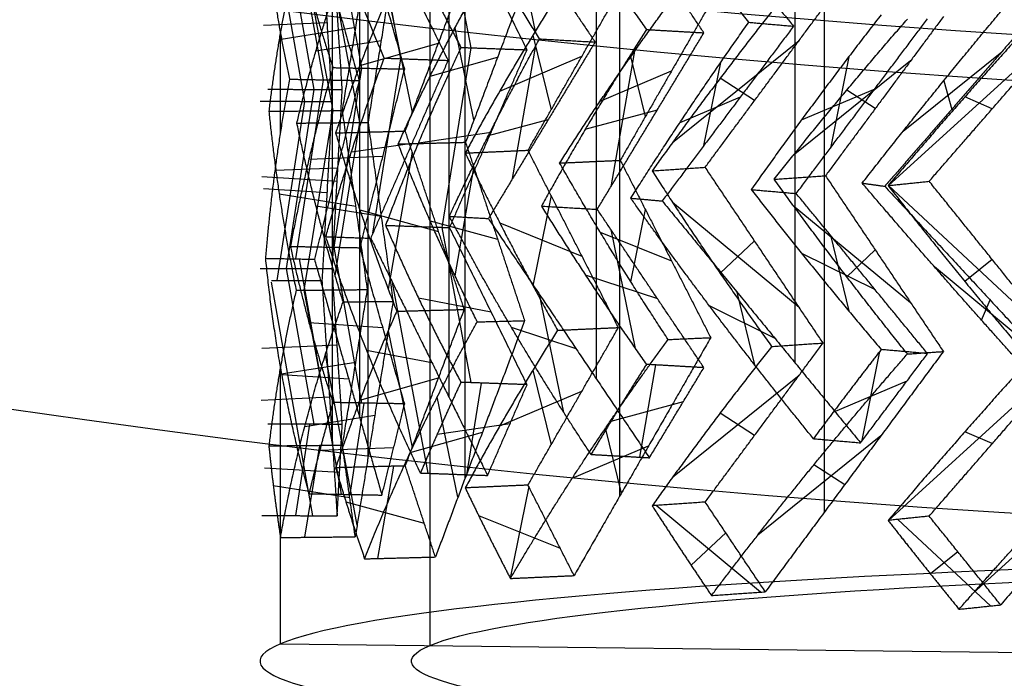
# Model space of a CAD drawing. Header units: millimetres. Extents: x -203 to 203, y 78 to 485.
# Tile 4 of 256: x -11.59 to -5.09, y 200.99 to 205.34. Entities that reach past the tile are written whole.
import ezdxf

# ---------------------------------------------------------------- set-up
doc = ezdxf.new("R2010")
doc.units = ezdxf.units.MM
doc.layers.add('Layer 01', color=18, linetype='Continuous', true_color=0x000000)

# ---------------------------------------------------------------- blocks, each defined once
blk = doc.blocks.new('10CP311BZ')
at = {"layer": 'Layer 01'}
for p, q in [((-10, 12), (-4.9763, 12)), ((-10, 12), (-10, 10.1681)), ((-9, 12), (-9, 0)), ((-9.7386, 11.0682, -0.8775), (-9.7386, 9.3939, 0.8059)), ((-9.7066, 10.5025, 0.5974), (-9.7066, 11.0682, 1.1662)), ((-9.6817, 10.5025, -1.4404), (-9.6817, 11.0682, -0.8716)), ((-9.5929, 11.0682, 1.1543), (-9.5929, 9.4075, 2.8241)), ((-9.5008, 11.0682, -2.9343), (-9.5008, 9.7063, -1.5023)), ((-9.3113, 10.5025, 2.5833), (-9.3113, 11.0682, 3.1781)), ((-9.2296, 10.5025, -3.441), (-9.2296, 11.0682, -2.8462)), ((-8.5092, 10.5025, 4.4273), (-8.5092, 11.0682, 5.0804)), ((-8.3741, 10.5025, -5.3203), (-8.3741, 11.0682, -4.6671)), ((-7.3351, 10.5116, 6.0511), (-7.3351, 11.0658, 6.7968)), ((-7.1525, 10.5153, -6.9886), (-7.1525, 11.0614, -6.2538)), ((-5.4919, 11.0682, 7.8061), (-6.1912, 10.5025, 7.8061)), ((-3.7814, 11.0682, 8.8503), (-4.4007, 10.5025, 8.8503)), ((-8.965, 10.9866, 3.1513), (-8.965, 9.7701, 4.4305)), ((-2.6108, 9.8416, 9.2367), (-3.832, 10.9572, 9.2367)), ((-8.763, 10.7136, 4.8176), (-8.26, 10.8573, 4.6932)), ((-8.628, 10.8587, -5.0555), (-8.123, 10.7144, -4.9306)), ((-7.5958, 10.6739, 6.5042), (-7.0768, 10.8976, 6.3379)), ((-7.416, 10.8998, -6.7084), (-6.8938, 10.6748, -6.5412)), ((-5.7675, 10.6961, 7.5523), (-5.9144, 10.8777, 8.0635)), ((-9.9598, 10.7722, 0.8953), (-9.461, 10.7984, 0.8692)), ((-9.9315, 10.7987, -1.1688), (-9.4322, 10.7724, -1.1427)), ((-9.5641, 10.7449, 2.9203), (-9.065, 10.8258, 2.8433)), ((-9.4803, 10.8266, -3.1817), (-8.9802, 10.7454, -3.1045)), ((-4.0397, 10.7307, 8.6005), (-4.1413, 10.8419, 9.1022)), ((-8.8716, 10.7739, -4.6146), (-8.8716, 9.9246, -3.6339)), ((-7.9431, 10.6452, 5.2421), (-7.9431, 9.9238, 6.0751)), ((-4.5878, 9.9821, 8.4094), (-5.4113, 10.6483, 8.4094)), ((-7.8548, 10.5568, -6.1889), (-7.8548, 10.0254, -5.4739)), ((-6.1169, 10.5547, -7.2985), (-6.8361, 9.9728, -7.2985)), ((-9.6988, 9.3939, -0.3275), (-9.6988, 10.5025, -1.4422)), ((-9.6782, 9.3939, 1.7091), (-9.6782, 10.5025, 0.5944)), ((-9.5211, 1.6225, -0.2973), (-9.5211, 10.5139, -0.2973)), ((-9.3748, 1.6225, 1.6887), (-9.3748, 10.5139, 1.6887)), ((-9.3032, 9.3939, -2.2993), (-9.3032, 10.5025, -3.4649)), ((-9.2512, 1.6225, -2.2704), (-9.2512, 10.5139, -2.2704)), ((-9.2269, 9.3939, 3.7215), (-9.2269, 10.5025, 2.5559)), ((-8.8189, 1.6225, 3.6009), (-8.8189, 10.5139, 3.6009)), ((-8.577, 1.6225, -4.1442), (-8.577, 10.5139, -4.1442)), ((-7.8775, 1.6225, 5.3558), (-7.8775, 10.5139, 5.3558)), ((-7.5279, 1.6225, -5.8369), (-7.5279, 10.5139, -5.8369)), ((-6.5918, 1.6225, 6.8766), (-6.5918, 10.5139, 6.8766)), ((-6.5741, 10.4875, 6.8962), (-6.5741, 10.0125, 7.5353)), ((-5.018, 1.6225, 8.0968), (-5.018, 10.5139, 8.0968)), ((-4.4456, 10.5025, 8.9512), (-3.2518, 9.4119, 8.9512)), ((-8.5012, 9.5341, -4.2755), (-8.5012, 10.3918, -5.2659)), ((-8.3722, 9.5321, 5.4687), (-8.3722, 10.3719, 4.4989)), ((-8.1044, 10.1441, -5.8583), (-7.642, 10.3433, -5.7102)), ((-6.8369, 10.3649, 7.2977), (-6.3524, 10.1561, 7.1425)), ((-6.5633, 10.3382, -7.5447), (-6.4276, 10.1705, -7.0727)), ((-9.775, 10.1987, -2.1092), (-9.3261, 10.2716, -2.0399)), ((-9.1799, 10.2781, 3.9661), (-8.7231, 10.204, 3.8957)), ((-9.1329, 10.1743, -4.0731), (-8.6824, 10.303, -3.9616)), ((-8.1764, 10.3156, 5.7573), (-7.712, 10.183, 5.6424)), ((-6.0556, 10.3035, 7.958), (-5.2091, 9.6186, 7.958)), ((-4.8625, 10.3217, 8.2098), (-4.9931, 10.1602, 8.6642)), ((-9.9999, 10.2205, -0.0526), (-9.5493, 10.2441, -0.0291)), ((-9.7975, 10.2461, 2.0024), (-9.3444, 10.2223, 1.9787)), ((-7.3276, 9.6819, -6.0594), (-7.3276, 10.2358, -6.8048)), ((-7.1516, 9.6731, 6.9896), (-7.1516, 10.2191, 6.2549)), ((-8.7617, 9.8754, -4.82), (-8.2587, 10.0191, -4.6955)), ((-8.631, 10.0237, 5.0504), (-8.126, 9.8794, 4.9254)), ((-7.5945, 9.835, -6.5057), (-7.0754, 10.0587, -6.3395)), ((-7.4208, 10.0661, 6.7031), (-6.8986, 9.841, 6.5359)), ((-5.5479, 10.0374, 7.7119), (-5.6941, 9.8567, 8.2206)), ((-9.9595, 9.9349, -0.8988), (-9.4606, 9.9611, -0.8728)), ((-9.9319, 9.9619, 1.1647), (-9.4327, 9.9357, 1.1386)), ((-9.5632, 9.9071, -2.9233), (-9.0641, 9.9881, -2.8463)), ((-9.4819, 9.9907, 3.1769), (-8.9817, 9.9095, 3.0997)), ((-3.7917, 10.0029, 8.7109), (-3.893, 9.892, 9.2111)), ((-9.7649, 9.3939, 0.8032), (-9.7649, 8.2853, -0.3115)), ((-9.6988, 8.2853, -1.4422), (-9.6988, 9.3939, -0.3275)), ((-9.6782, 8.2853, 0.5944), (-9.6782, 9.3939, 1.7091)), ((-9.5876, 9.3626, -1.235), (-9.5876, 8.2853, -2.3677)), ((-9.5514, 9.3939, 2.8334), (-9.5514, 8.2853, 1.7187)), ((-9.3032, 8.2853, -3.4649), (-9.3032, 9.3939, -2.2993)), ((-9.2269, 8.2853, 2.5559), (-9.2269, 9.3939, 3.7215)), ((-3.2518, 9.3759, 8.9512), (-4.4456, 8.2853, 8.9512)), ((-8.8666, 9.2324, 4.6242), (-8.8666, 8.2853, 3.6284)), ((-8.5012, 8.396, -5.2659), (-8.5012, 9.2537, -4.2755)), ((-8.3722, 8.4159, 4.4989), (-8.3722, 9.2557, 5.4687)), ((-5.2091, 9.1692, 7.958), (-6.0556, 8.4843, 7.958)), ((-9.0117, 9.1434, -3.3912), (-9.0117, 8.3264, -4.3346)), ((-7.7925, 9.1056, 6.2671), (-7.7925, 8.4438, 5.5029)), ((-7.3276, 8.552, -6.8048), (-7.3276, 9.1059, -6.0594)), ((-7.1516, 8.5687, 6.2549), (-7.1516, 9.1147, 6.9896)), ((-8.042, 9.0422, -5.266), (-8.042, 8.5386, -5.9436)), ((-7.0176, 9.0643, -7.1241), (-6.3569, 8.5298, -7.1241)), ((-5.1466, 8.4504, 8.574), (-4.3613, 9.0857, 8.574)), ((-6.3779, 9.0305, 7.7021), (-6.3779, 8.5936, 7.1142)), ((-8.7617, 8.9124, -4.82), (-8.2587, 8.7687, -4.6955)), ((-8.631, 8.7641, 5.0504), (-8.126, 8.9084, 4.9254)), ((-8.2626, 8.9171, -5.6329), (-7.835, 8.7328, -5.4959)), ((-7.5945, 8.9528, -6.5057), (-7.0754, 8.729, -6.3395)), ((-7.4208, 8.7217, 6.7031), (-6.8986, 8.9468, 6.5359)), ((-6.6167, 8.7191, 7.498), (-6.1631, 8.9146, 7.3527)), ((-5.5479, 8.7504, 7.7119), (-5.6941, 8.9311, 8.2206)), ((-9.9973, 8.8491, 0.231), (-9.5789, 8.8271, 0.2528)), ((-9.9595, 8.8529, -0.8988), (-9.4606, 8.8267, -0.8728)), ((-9.9319, 8.8259, 1.1647), (-9.4327, 8.8521, 1.1386)), ((-9.8305, 8.8686, -1.8333), (-9.4141, 8.801, -1.7691)), ((-9.7361, 8.8262, 2.282), (-9.3148, 8.8484, 2.26)), ((-9.5632, 8.8807, -2.9233), (-9.0641, 8.7997, -2.8463)), ((-9.4819, 8.7971, 3.1769), (-8.9817, 8.8783, 3.0997)), ((-9.2429, 8.8903, -3.8169), (-8.8256, 8.7711, -3.7136)), ((-9.0611, 8.7976, 4.2303), (-8.6357, 8.8667, 4.1647)), ((-8.0041, 8.7638, 5.9946), (-7.5706, 8.8877, 5.8873)), ((-6.7833, 8.7434, -7.3476), (-6.6565, 8.9001, -6.9064)), ((-4.6301, 8.7534, 8.3786), (-4.751, 8.9028, 8.7993)), ((-3.7917, 8.7849, 8.7109), (-3.893, 8.8958, 9.2111)), ((-10, 8.6197), (-10, 7.9509)), ((-9.7649, 8.2853, -0.3115), (-9.7649, 7.1767, 0.8032)), ((-9.6988, 7.1767, -0.3275), (-9.6988, 8.2853, -1.4422)), ((-9.6782, 7.1767, 1.7091), (-9.6782, 8.2853, 0.5944)), ((-9.5876, 8.2853, -2.3677), (-9.5876, 7.2081, -1.235)), ((-9.5514, 8.2853, 1.7187), (-9.5514, 7.1767, 2.8334)), ((-9.3032, 7.1767, -2.2993), (-9.3032, 8.2853, -3.4649)), ((-9.2269, 7.1767, 3.7215), (-9.2269, 8.2853, 2.5559)), ((-8.8666, 8.2853, 3.6284), (-8.8666, 7.3382, 4.6242)), ((-4.4456, 8.2853, 8.9512), (-3.2518, 7.1948, 8.9512)), ((-9.0117, 8.2442, -4.3346), (-9.0117, 7.4272, -3.3912)), ((-8.3722, 7.315, 5.4687), (-8.3722, 8.1548, 4.4989)), ((-7.7925, 8.1268, 5.5029), (-7.7925, 7.465, 6.2671)), ((-6.0556, 8.0863, 7.958), (-5.2091, 7.4015, 7.958)), ((-4.3613, 7.485, 8.574), (-5.1466, 8.1203, 8.574)), ((-7.1516, 7.4559, 6.9896), (-7.1516, 8.0019, 6.2549)), ((-6.3779, 7.977, 7.1142), (-6.3779, 7.5401, 7.7021)), ((-8.631, 7.8066, 5.0504), (-8.126, 7.6623, 4.9254)), ((-8.0041, 7.8068, 5.9946), (-7.5706, 7.683, 5.8873)), ((-7.4208, 7.8489, 6.7031), (-6.8986, 7.6238, 6.5359)), ((-6.6167, 7.8516, 7.498), (-6.1631, 7.6561, 7.3527)), ((-5.5479, 7.8202, 7.7119), (-5.6941, 7.6395, 8.2206)), ((-4.6301, 7.8173, 8.3786), (-4.751, 7.6678, 8.7993)), ((-9.7361, 7.7444, 2.282), (-9.3148, 7.7223, 2.26)), ((-9.4819, 7.7735, 3.1769), (-8.9817, 7.6923, 3.0997)), ((-9.0611, 7.773, 4.2303), (-8.6357, 7.704, 4.1647)), ((-3.7917, 7.7857, 8.7109), (-3.893, 7.6748, 9.2111))]:
    blk.add_line(p, q, dxfattribs=at)
at = {"layer": 'Layer 01', "extrusion": (0, 1, 0)}
blk.add_arc((0, 0, 12), 10, 270, 90, dxfattribs=at)
at = {"layer": 'Layer 01', "extrusion": (0, -1, 0)}
for centre, radius, start, end in [((0, 0, -12), 9, 90, 270), ((0, 0, -10.4), 4.5, 135, 225)]:
    blk.add_arc(centre, radius, start, end, dxfattribs=at)
at = {"layer": 'Layer 01', "extrusion": (0.073913, -0.707107, -0.703233)}
for points, weights in [([(-9.9594, 11.0682, -0.9007), (-10.01, 10.5061, -0.3409), (-10.0133, 9.9467, 0.2213), (-9.9694, 9.3939, 0.7817)], [1, 0.997636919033, 0.997636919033, 1]), ([(-9.9944, 8.2853, -0.3356), (-10.0069, 7.9133, 0.0371), (-9.9986, 7.5434, 0.4099), (-9.9694, 7.1767, 0.7817)], [1, 0.998958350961, 0.998958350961, 1])]:
    blk.add_rational_spline(points, weights, degree=3, dxfattribs=at)
at = {"layer": 'Layer 01'}
for points in [[(-9.9594, 11.0682, -0.9007), (-9.7112, 11.0682, -0.8747), (-9.4631, 11.0682, -0.8486)], [(-9.929, 11.0682, 1.1896), (-9.6809, 11.0682, 1.1635), (-9.4328, 11.0682, 1.1374)], [(-9.6381, 9.3939, 0.8165), (-9.5506, 10.231, -0.016), (-9.4631, 11.0682, -0.8486)], [(-9.5973, 9.3939, -1.2052), (-9.3386, 10.231, -2.0014), (-9.0799, 11.0682, -2.7975)], [(-9.5544, 11.0682, -2.9517), (-9.3172, 11.0682, -2.8746), (-9.0799, 11.0682, -2.7975)], [(-9.4328, 11.0682, 1.1374), (-9.4623, 10.7853, 0.8562), (-9.4919, 10.5025, 0.5749)], [(-9.4647, 11.0682, 3.228), (-9.2274, 11.0682, 3.1509), (-8.9902, 11.0682, 3.0738)], [(-9.4631, 11.0682, -0.8486), (-9.4336, 10.7853, -1.1299), (-9.404, 10.5025, -1.4112)], [(-9.2578, 9.3939, 2.8025), (-9.3453, 10.231, 1.97), (-9.4328, 11.0682, 1.1374)], [(-8.9902, 11.0682, 3.0738), (-9.0776, 10.7853, 2.8048), (-9.165, 10.5025, 2.5358)], [(-9.137, 9.3939, -3.1743), (-8.7184, 10.231, -3.8993), (-8.2999, 11.0682, -4.6242)], [(-9.0799, 11.0682, -2.7975), (-8.9925, 10.7853, -3.0665), (-8.9051, 10.5025, -3.3355)], [(-8.4728, 9.3939, 4.6661), (-8.7315, 10.231, 3.8699), (-8.9902, 11.0682, 3.0738)], [(-8.732, 11.0682, -4.8737), (-8.5159, 11.0682, -4.749), (-8.2999, 11.0682, -4.6242)], [(-8.5867, 11.0682, 5.1252), (-8.3707, 11.0682, 5.0005), (-8.1546, 11.0682, 4.8758)], [(-8.1546, 11.0682, 4.8758), (-8.2961, 10.7853, 4.6308), (-8.4375, 10.5025, 4.3859)], [(-8.2999, 11.0682, -4.6242), (-8.1584, 10.7853, -4.8692), (-8.017, 10.5025, -5.1141)], [(-8.2774, 9.3939, -5.0046), (-7.7172, 10.231, -5.6267), (-7.157, 11.0682, -6.2488)], [(-7.3175, 9.3939, 6.3257), (-7.7361, 10.231, 5.6007), (-8.1546, 11.0682, 4.8758)], [(-7.5278, 11.0682, -6.5827), (-7.3424, 11.0682, -6.4157), (-7.157, 11.0682, -6.2488)], [(-6.9627, 11.0682, 6.4647), (-7.152, 10.7853, 6.2545), (-7.3412, 10.5025, 6.0443)], [(-7.3335, 11.0682, 6.7985), (-7.1481, 11.0682, 6.6316), (-6.9627, 11.0682, 6.4647)], [(-7.157, 11.0682, -6.2488), (-6.9678, 10.7853, -6.459), (-6.7785, 10.5025, -6.6692)], [(-7.056, 9.3939, -6.6162), (-6.3787, 10.231, -7.1082), (-5.7014, 11.0682, -7.6003)], [(-5.8424, 9.3939, 7.7089), (-6.4026, 10.231, 7.0868), (-6.9627, 11.0682, 6.4647)], [(-5.4665, 11.0682, 7.771), (-5.6953, 10.7853, 7.6048), (-5.9241, 10.5025, 7.4385)], [(-5.7597, 11.0682, 8.1747), (-5.6131, 11.0682, 7.9728), (-5.4665, 11.0682, 7.771)], [(-4.112, 9.3939, 8.7551), (-4.7892, 10.231, 8.2631), (-5.4665, 11.0682, 7.771)], [(-3.7313, 11.0682, 8.7377), (-3.9897, 10.7853, 8.6227), (-4.2481, 10.5025, 8.5077)], [(-3.9343, 11.0682, 9.1936), (-3.8328, 11.0682, 8.9657), (-3.7313, 11.0682, 8.7377)], [(-2.2018, 9.3939, 9.4187), (-2.9666, 10.231, 9.0782), (-3.7313, 11.0682, 8.7377)], [(-9.4919, 10.5025, 0.5749), (-9.7361, 10.5025, 0.6005), (-9.9804, 10.5025, 0.6262)], [(-9.404, 10.5025, -1.4112), (-9.6482, 10.5025, -1.4368), (-9.8925, 10.5025, -1.4625)], [(-9.165, 10.5025, 2.5358), (-9.3985, 10.5025, 2.6117), (-9.6321, 10.5025, 2.6876)], [(-9.404, 10.5025, -1.4112), (-9.4619, 9.9482, -0.8599), (-9.5199, 9.3939, -0.3087)], [(-9.4919, 10.5025, 0.5749), (-9.434, 9.9482, 1.1261), (-9.376, 9.3939, 1.6774)], [(-8.9051, 10.5025, -3.3355), (-9.1387, 10.5025, -3.4114), (-9.3722, 10.5025, -3.4873)], [(-8.9051, 10.5025, -3.3355), (-9.0764, 9.9482, -2.8084), (-9.2477, 9.3939, -2.2812)], [(-9.165, 10.5025, 2.5358), (-8.9937, 9.9482, 3.0629), (-8.8224, 9.3939, 3.5901)], [(-8.4375, 10.5025, 4.3859), (-8.6501, 10.5025, 4.5087), (-8.8628, 10.5025, 4.6314)], [(-8.017, 10.5025, -5.1141), (-8.2942, 9.9482, -4.6341), (-8.5713, 9.3939, -4.1541)], [(-8.017, 10.5025, -5.1141), (-8.2297, 10.5025, -5.2369), (-8.4424, 10.5025, -5.3597)], [(-8.4375, 10.5025, 4.3859), (-8.1603, 9.9482, 4.8659), (-7.8832, 9.3939, 5.3459)], [(-7.3412, 10.5025, 6.0443), (-7.5237, 10.5025, 6.2086), (-7.7062, 10.5025, 6.3729)], [(-6.7785, 10.5025, -6.6692), (-7.1494, 9.9482, -6.2573), (-7.5203, 9.3939, -5.8454)], [(-7.3412, 10.5025, 6.0443), (-6.9703, 9.9482, 6.4562), (-6.5994, 9.3939, 6.8681)], [(-6.7785, 10.5025, -6.6692), (-6.961, 10.5025, -6.8335), (-7.1435, 10.5025, -6.9979)], [(-5.9241, 10.5025, 7.4385), (-6.0685, 10.5025, 7.6372), (-6.2128, 10.5025, 7.8359)], [(-5.9241, 10.5025, 7.4385), (-5.4757, 9.9482, 7.7643), (-5.0273, 9.3939, 8.0901)], [(-4.2481, 10.5025, 8.5077), (-4.348, 10.5025, 8.732), (-4.4479, 10.5025, 8.9564)], [(-4.2481, 10.5025, 8.5077), (-3.7417, 9.9482, 8.7331), (-3.2354, 9.3939, 8.9586)], [(-9.9936, 9.3939, -0.3585), (-9.7567, 9.3939, -0.3336), (-9.5199, 9.3939, -0.3087)], [(-9.9694, 9.3939, 0.7817), (-9.8038, 9.3939, 0.7991), (-9.6381, 9.3939, 0.8165)], [(-9.9141, 9.3939, -1.3082), (-9.7557, 9.3939, -1.2567), (-9.5973, 9.3939, -1.2052)], [(-9.8497, 9.3939, 1.7272), (-9.6129, 9.3939, 1.7023), (-9.376, 9.3939, 1.6774)], [(-9.7007, 9.3939, -2.4284), (-9.4742, 9.3939, -2.3548), (-9.2477, 9.3939, -2.2812)], [(-9.5223, 8.2853, -0.286), (-9.5802, 8.8396, 0.2652), (-9.6381, 9.3939, 0.8165)], [(-9.2547, 8.2853, -2.2595), (-9.426, 8.8396, -1.7324), (-9.5973, 9.3939, -1.2052)], [(-9.589, 9.3939, 2.8374), (-9.4234, 9.3939, 2.8199), (-9.2578, 9.3939, 2.8025)], [(-9.5199, 9.3939, -0.3087), (-9.4619, 8.8396, -0.8599), (-9.404, 8.2853, -1.4112)], [(-9.376, 9.3939, 1.6774), (-9.434, 8.8396, 1.1261), (-9.4919, 8.2853, 0.5749)], [(-9.4254, 9.3939, -3.3408), (-9.2812, 9.3939, -3.2575), (-9.137, 9.3939, -3.1743)], [(-9.3736, 8.2853, 1.7), (-9.3157, 8.8396, 2.2513), (-9.2578, 9.3939, 2.8025)], [(-9.2754, 9.3939, 3.7373), (-9.0489, 9.3939, 3.6637), (-8.8224, 9.3939, 3.5901)], [(-9.2477, 9.3939, -2.2812), (-9.0764, 8.8396, -2.8084), (-8.9051, 8.2853, -3.3355)], [(-8.8224, 9.3939, 3.5901), (-8.9937, 8.8396, 3.0629), (-9.165, 8.2853, 2.5358)], [(-8.5827, 8.2853, -4.1343), (-8.8598, 8.8396, -3.6543), (-9.137, 9.3939, -3.1743)], [(-8.9838, 9.3939, -4.3922), (-8.7775, 9.3939, -4.2731), (-8.5713, 9.3939, -4.1541)], [(-8.8154, 8.2853, 3.6118), (-8.6441, 8.8396, 4.1389), (-8.4728, 9.3939, 4.6661)], [(-8.7896, 9.3939, 4.769), (-8.6312, 9.3939, 4.7176), (-8.4728, 9.3939, 4.6661)], [(-8.5713, 9.3939, -4.1541), (-8.2942, 8.8396, -4.6341), (-8.017, 8.2853, -5.1141)], [(-8.5249, 9.3939, -5.2275), (-8.4011, 9.3939, -5.116), (-8.2774, 9.3939, -5.0046)], [(-7.8832, 9.3939, 5.3459), (-8.1603, 8.8396, 4.8659), (-8.4375, 8.2853, 4.3859)], [(-8.2957, 9.3939, 5.5841), (-8.0894, 9.3939, 5.465), (-7.8832, 9.3939, 5.3459)], [(-7.5356, 8.2853, -5.8284), (-7.9065, 8.8396, -5.4165), (-8.2774, 9.3939, -5.0046)], [(-7.8743, 9.3939, -6.1641), (-7.6973, 9.3939, -6.0047), (-7.5203, 9.3939, -5.8454)], [(-7.8718, 8.2853, 5.3657), (-7.5946, 8.8396, 5.8457), (-7.3175, 9.3939, 6.3257)], [(-7.606, 9.3939, 6.4923), (-7.4617, 9.3939, 6.409), (-7.3175, 9.3939, 6.3257)], [(-7.5203, 9.3939, -5.8454), (-7.1494, 8.8396, -6.2573), (-6.7785, 8.2853, -6.6692)], [(-6.5994, 9.3939, 6.8681), (-6.9703, 8.8396, 6.4562), (-7.3412, 8.2853, 6.0443)], [(-7.2517, 9.3939, -6.8857), (-7.1538, 9.3939, -6.7509), (-7.056, 9.3939, -6.6162)], [(-6.1591, 8.2853, -7.2678), (-6.6075, 8.8396, -6.942), (-7.056, 9.3939, -6.6162)], [(-6.9534, 9.3939, 7.1868), (-6.7764, 9.3939, 7.0275), (-6.5994, 9.3939, 6.8681)], [(-6.5842, 8.2853, 6.885), (-6.2133, 8.8396, 7.297), (-5.8424, 9.3939, 7.7089)], [(-6.0899, 9.3939, 7.9318), (-5.9662, 9.3939, 7.8203), (-5.8424, 9.3939, 7.7089)], [(-5.0273, 9.3939, 8.0901), (-5.4757, 8.8396, 7.7643), (-5.9241, 8.2853, 7.4385)], [(-5.3072, 9.3939, 8.4755), (-5.1672, 9.3939, 8.2828), (-5.0273, 9.3939, 8.0901)], [(-5.0088, 8.2853, 8.1035), (-4.5604, 8.8396, 8.4293), (-4.112, 9.3939, 8.7551)], [(-4.3077, 9.3939, 9.0246), (-4.2099, 9.3939, 8.8899), (-4.112, 9.3939, 8.7551)], [(-3.2354, 9.3939, 8.9586), (-3.7417, 8.8396, 8.7331), (-4.2481, 8.2853, 8.5077)], [(-9.9944, 8.2853, -0.3356), (-9.7583, 8.2853, -0.3108), (-9.5223, 8.2853, -0.286)], [(-9.9804, 8.2853, 0.6262), (-9.7361, 8.2853, 0.6005), (-9.4919, 8.2853, 0.5749)], [(-9.8925, 8.2853, -1.4625), (-9.6482, 8.2853, -1.4368), (-9.404, 8.2853, -1.4112)], [(-9.8457, 8.2853, 1.7497), (-9.6097, 8.2853, 1.7248), (-9.3736, 8.2853, 1.7)], [(-9.7062, 8.2853, -2.4062), (-9.4805, 8.2853, -2.3329), (-9.2547, 8.2853, -2.2595)], [(-9.6381, 7.1767, 0.8165), (-9.5802, 7.731, 0.2652), (-9.5223, 8.2853, -0.286)], [(-9.6321, 8.2853, 2.6876), (-9.3985, 8.2853, 2.6117), (-9.165, 8.2853, 2.5358)], [(-9.5973, 7.1767, -1.2052), (-9.426, 7.731, -1.7324), (-9.2547, 8.2853, -2.2595)], [(-9.404, 8.2853, -1.4112), (-9.4619, 7.731, -0.8599), (-9.5199, 7.1767, -0.3087)], [(-9.4919, 8.2853, 0.5749), (-9.434, 7.731, 1.1261), (-9.376, 7.1767, 1.6774)], [(-9.2578, 7.1767, 2.8025), (-9.3157, 7.731, 2.2513), (-9.3736, 8.2853, 1.7)], [(-9.3722, 8.2853, -3.4873), (-9.1387, 8.2853, -3.4114), (-8.9051, 8.2853, -3.3355)], [(-9.2668, 8.2853, 3.7585), (-9.0411, 8.2853, 3.6851), (-8.8154, 8.2853, 3.6118)], [(-8.9051, 8.2853, -3.3355), (-9.0764, 7.731, -2.8084), (-9.2477, 7.1767, -2.2812)], [(-9.165, 8.2853, 2.5358), (-8.9937, 7.731, 3.0629), (-8.8224, 7.1767, 3.5901)], [(-9.137, 7.1767, -3.1743), (-8.8598, 7.731, -3.6543), (-8.5827, 8.2853, -4.1343)], [(-8.9938, 8.2853, -4.3717), (-8.7882, 8.2853, -4.253), (-8.5827, 8.2853, -4.1343)], [(-8.8628, 8.2853, 4.6314), (-8.6501, 8.2853, 4.5087), (-8.4375, 8.2853, 4.3859)], [(-8.4728, 7.1767, 4.6661), (-8.6441, 7.731, 4.1389), (-8.8154, 8.2853, 3.6118)], [(-8.017, 8.2853, -5.1141), (-8.2942, 7.731, -4.6341), (-8.5713, 7.1767, -4.1541)], [(-8.4424, 8.2853, -5.3597), (-8.2297, 8.2853, -5.2369), (-8.017, 8.2853, -5.1141)], [(-8.4375, 8.2853, 4.3859), (-8.1603, 7.731, 4.8659), (-7.8832, 7.1767, 5.3459)], [(-8.2829, 8.2853, 5.603), (-8.0773, 8.2853, 5.4843), (-7.8718, 8.2853, 5.3657)], [(-8.2774, 7.1767, -5.0046), (-7.9065, 7.731, -5.4165), (-7.5356, 8.2853, -5.8284)], [(-7.8883, 8.2853, -6.1461), (-7.712, 8.2853, -5.9873), (-7.5356, 8.2853, -5.8284)], [(-7.3175, 7.1767, 6.3257), (-7.5946, 7.731, 5.8457), (-7.8718, 8.2853, 5.3657)], [(-7.7062, 8.2853, 6.3729), (-7.5237, 8.2853, 6.2086), (-7.3412, 8.2853, 6.0443)], [(-7.3412, 8.2853, 6.0443), (-6.9703, 7.731, 6.4562), (-6.5994, 7.1767, 6.8681)], [(-6.937, 8.2853, 7.2027), (-6.7606, 8.2853, 7.0439), (-6.5842, 8.2853, 6.885)], [(-5.8424, 7.1767, 7.7089), (-6.2133, 7.731, 7.297), (-6.5842, 8.2853, 6.885)], [(-6.2128, 8.2853, 7.8359), (-6.0685, 8.2853, 7.6372), (-5.9241, 8.2853, 7.4385)], [(-5.9241, 8.2853, 7.4385), (-5.4757, 7.731, 7.7643), (-5.0273, 7.1767, 8.0901)], [(-5.2878, 8.2853, 8.4876), (-5.1483, 8.2853, 8.2955), (-5.0088, 8.2853, 8.1035)], [(-4.112, 7.1767, 8.7551), (-4.5604, 7.731, 8.4293), (-5.0088, 8.2853, 8.1035)], [(-4.4479, 8.2853, 8.9564), (-4.348, 8.2853, 8.732), (-4.2481, 8.2853, 8.5077)], [(-4.2481, 8.2853, 8.5077), (-3.7417, 7.731, 8.7331), (-3.2354, 7.1767, 8.9586)], [(-3.2354, 7.1767, 8.9586), (-3.7417, 6.6225, 8.7331), (-4.2481, 6.0682, 8.5077)]]:
    blk.add_open_spline(points, degree=2, dxfattribs=at)
at = {"layer": 'Layer 01', "extrusion": (-0.073913, -0.707107, 0.703233)}
for points, weights in [([(-9.8925, 10.5025, -1.4625), (-9.9201, 10.6909, -1.2759), (-9.9424, 10.8796, -1.0886), (-9.9594, 11.0682, -0.9007)], [1, 0.999733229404, 0.999733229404, 1]), ([(-9.9694, 9.3939, 0.7817), (-9.9986, 9.0272, 0.4099), (-10.0069, 8.6573, 0.0371), (-9.9944, 8.2853, -0.3356)], [1, 0.998958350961, 0.998958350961, 1]), ([(-9.8925, 8.2853, -1.4625), (-9.9466, 8.6549, -1.0966), (-9.9803, 9.0248, -0.7282), (-9.9936, 9.3939, -0.3585)], [1, 0.998974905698, 0.998974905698, 1])]:
    blk.add_rational_spline(points, weights, degree=3, dxfattribs=at)
at = {"layer": 'Layer 01', "extrusion": (-0.218508, 0.707107, 0.672499)}
for points, weights in [([(-9.5544, 11.0682, -2.9517), (-9.7204, 10.5061, -2.4146), (-9.8405, 9.9467, -1.8655), (-9.9141, 9.3939, -1.3082)], [1, 0.997636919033, 0.997636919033, 1]), ([(-9.7007, 9.3939, -2.4284), (-9.6108, 9.763, -2.7873), (-9.5012, 10.1329, -3.1406), (-9.3722, 10.5025, -3.4873)], [1, 0.998974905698, 0.998974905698, 1]), ([(-9.7062, 8.2853, -2.4062), (-9.7959, 7.9133, -2.0443), (-9.8653, 7.5434, -1.6779), (-9.9141, 7.1767, -1.3082)], [1, 0.998958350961, 0.998958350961, 1]), ([(-9.7007, 7.1767, -2.4284), (-9.6108, 7.5458, -2.7873), (-9.5012, 7.9157, -3.1406), (-9.3722, 8.2853, -3.4873)], [1, 0.998974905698, 0.998974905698, 1])]:
    blk.add_rational_spline(points, weights, degree=3, dxfattribs=at)
at = {"layer": 'Layer 01', "extrusion": (0.218508, -0.707107, 0.672499)}
for points, weights in [([(-9.6321, 10.5025, 2.6876), (-9.5814, 10.6909, 2.8692), (-9.5256, 10.8796, 3.0494), (-9.4647, 11.0682, 3.228)], [1, 0.999733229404, 0.999733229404, 1]), ([(-9.6321, 8.2853, 2.6876), (-9.5327, 8.6549, 3.0439), (-9.4136, 9.0248, 3.3942), (-9.2754, 9.3939, 3.7373)], [1, 0.998974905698, 0.998974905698, 1]), ([(-8.7896, 9.3939, 4.769), (-8.9674, 9.0272, 4.4412), (-9.1267, 8.6573, 4.104), (-9.2668, 8.2853, 3.7585)], [1, 0.998958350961, 0.998958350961, 1])]:
    blk.add_rational_spline(points, weights, degree=3, dxfattribs=at)
at = {"layer": 'Layer 01', "extrusion": (-0.218508, -0.707107, 0.672499)}
for points, weights in [([(-9.3722, 10.5025, -3.4873), (-9.438, 10.6909, -3.3105), (-9.4988, 10.8796, -3.132), (-9.5544, 11.0682, -2.9517)], [1, 0.999733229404, 0.999733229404, 1]), ([(-9.9141, 9.3939, -1.3082), (-9.8653, 9.0272, -1.6779), (-9.7959, 8.6573, -2.0443), (-9.7062, 8.2853, -2.4062)], [1, 0.998958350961, 0.998958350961, 1]), ([(-9.3722, 8.2853, -3.4873), (-9.5012, 8.6549, -3.1406), (-9.6108, 9.0248, -2.7873), (-9.7007, 9.3939, -2.4284)], [1, 0.998974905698, 0.998974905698, 1])]:
    blk.add_rational_spline(points, weights, degree=3, dxfattribs=at)
at = {"layer": 'Layer 01', "extrusion": (0.218508, 0.707107, 0.672499)}
for points, weights in [([(-9.4647, 11.0682, 3.228), (-9.2832, 10.5061, 3.76), (-9.0577, 9.9467, 4.2749), (-8.7896, 9.3939, 4.769)], [1, 0.997636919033, 0.997636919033, 1]), ([(-9.2754, 9.3939, 3.7373), (-9.4136, 9.763, 3.3942), (-9.5327, 10.1329, 3.0439), (-9.6321, 10.5025, 2.6876)], [1, 0.998974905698, 0.998974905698, 1]), ([(-9.2754, 7.1767, 3.7373), (-9.4136, 7.5458, 3.3942), (-9.5327, 7.9157, 3.0439), (-9.6321, 8.2853, 2.6876)], [1, 0.998974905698, 0.998974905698, 1]), ([(-9.2668, 8.2853, 3.7585), (-9.1267, 7.9133, 4.104), (-8.9674, 7.5434, 4.4412), (-8.7896, 7.1767, 4.769)], [1, 0.998958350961, 0.998958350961, 1])]:
    blk.add_rational_spline(points, weights, degree=3, dxfattribs=at)
at = {"layer": 'Layer 01', "extrusion": (-0.353553, 0.707107, 0.612372)}
for points, weights in [([(-8.732, 11.0682, -4.8737), (-9.0059, 10.5061, -4.3828), (-9.2376, 9.9467, -3.8707), (-9.4254, 9.3939, -3.3408)], [1, 0.997636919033, 0.997636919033, 1]), ([(-8.9838, 9.3939, -4.3922), (-8.8213, 9.763, -4.7246), (-8.6406, 10.1329, -5.0474), (-8.4424, 10.5025, -5.3597)], [1, 0.998974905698, 0.998974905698, 1]), ([(-8.9938, 8.2853, -4.3717), (-9.1568, 7.9133, -4.0363), (-9.3009, 7.5434, -3.6923), (-9.4254, 7.1767, -3.3408)], [1, 0.998958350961, 0.998958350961, 1]), ([(-8.9838, 7.1767, -4.3922), (-8.8213, 7.5458, -4.7246), (-8.6406, 7.9157, -5.0474), (-8.4424, 8.2853, -5.3597)], [1, 0.998974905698, 0.998974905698, 1])]:
    blk.add_rational_spline(points, weights, degree=3, dxfattribs=at)
at = {"layer": 'Layer 01', "extrusion": (0.353553, -0.707107, 0.612372)}
for points, weights in [([(-8.8628, 10.5025, 4.6314), (-8.7755, 10.6909, 4.7986), (-8.6834, 10.8796, 4.9633), (-8.5867, 11.0682, 5.1252)], [1, 0.999733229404, 0.999733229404, 1]), ([(-8.8628, 8.2853, 4.6314), (-8.6915, 8.6549, 4.9593), (-8.5022, 9.0248, 5.2772), (-8.2957, 9.3939, 5.5841)], [1, 0.998974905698, 0.998974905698, 1]), ([(-7.606, 9.3939, 6.4923), (-7.8481, 9.0272, 6.2086), (-8.0739, 8.6573, 5.9119), (-8.2829, 8.2853, 5.603)], [1, 0.998958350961, 0.998958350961, 1])]:
    blk.add_rational_spline(points, weights, degree=3, dxfattribs=at)
at = {"layer": 'Layer 01', "extrusion": (-0.353553, -0.707107, 0.612372)}
for points, weights in [([(-8.4424, 10.5025, -5.3597), (-8.5435, 10.6909, -5.2005), (-8.64, 10.8796, -5.0384), (-8.732, 11.0682, -4.8737)], [1, 0.999733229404, 0.999733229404, 1]), ([(-9.4254, 9.3939, -3.3408), (-9.3009, 9.0272, -3.6923), (-9.1568, 8.6573, -4.0363), (-8.9938, 8.2853, -4.3717)], [1, 0.998958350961, 0.998958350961, 1]), ([(-8.4424, 8.2853, -5.3597), (-8.6406, 8.6549, -5.0474), (-8.8213, 9.0248, -4.7246), (-8.9838, 9.3939, -4.3922)], [1, 0.998974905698, 0.998974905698, 1])]:
    blk.add_rational_spline(points, weights, degree=3, dxfattribs=at)
at = {"layer": 'Layer 01', "extrusion": (0.353553, 0.707107, 0.612372)}
for points, weights in [([(-8.5867, 11.0682, 5.1252), (-8.2986, 10.5061, 5.6079), (-7.9709, 9.9467, 6.0647), (-7.606, 9.3939, 6.4923)], [1, 0.997636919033, 0.997636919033, 1]), ([(-8.2957, 9.3939, 5.5841), (-8.5022, 9.763, 5.2772), (-8.6915, 10.1329, 4.9593), (-8.8628, 10.5025, 4.6314)], [1, 0.998974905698, 0.998974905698, 1]), ([(-8.2957, 7.1767, 5.5841), (-8.5022, 7.5458, 5.2772), (-8.6915, 7.9157, 4.9593), (-8.8628, 8.2853, 4.6314)], [1, 0.998974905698, 0.998974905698, 1]), ([(-8.2829, 8.2853, 5.603), (-8.0739, 7.9133, 5.9119), (-7.8481, 7.5434, 6.2086), (-7.606, 7.1767, 6.4923)], [1, 0.998958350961, 0.998958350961, 1])]:
    blk.add_rational_spline(points, weights, degree=3, dxfattribs=at)
at = {"layer": 'Layer 01', "extrusion": (-0.473147, 0.707107, 0.525483)}
for points, weights in [([(-7.5278, 11.0682, -6.5827), (-7.8979, 10.5061, -6.1595), (-8.231, 9.9467, -5.7067), (-8.5249, 9.3939, -5.2275)], [1, 0.997636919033, 0.997636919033, 1]), ([(-7.8743, 9.3939, -6.1641), (-7.6462, 9.763, -6.4554), (-7.4024, 10.1329, -6.7336), (-7.1435, 10.5025, -6.9979)], [1, 0.998974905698, 0.998974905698, 1]), ([(-7.8883, 8.2853, -6.1461), (-8.1175, 7.9133, -5.8519), (-8.3299, 7.5434, -5.5454), (-8.5249, 7.1767, -5.2275)], [1, 0.998958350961, 0.998958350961, 1])]:
    blk.add_rational_spline(points, weights, degree=3, dxfattribs=at)
at = {"layer": 'Layer 01', "extrusion": (0.473147, -0.707107, 0.525483)}
for points, weights in [([(-7.7062, 10.5025, 6.3729), (-7.586, 10.6909, 6.5183), (-7.4617, 10.8796, 6.6602), (-7.3335, 11.0682, 6.7985)], [1, 0.999733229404, 0.999733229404, 1]), ([(-7.7062, 8.2853, 6.3729), (-7.4705, 8.6549, 6.658), (-7.2193, 9.0248, 6.9296), (-6.9534, 9.3939, 7.1868)], [1, 0.998974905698, 0.998974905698, 1]), ([(-6.0899, 9.3939, 7.9318), (-6.3857, 9.0272, 7.7047), (-6.6684, 8.6573, 7.4614), (-6.937, 8.2853, 7.2027)], [1, 0.998958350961, 0.998958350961, 1])]:
    blk.add_rational_spline(points, weights, degree=3, dxfattribs=at)
at = {"layer": 'Layer 01', "extrusion": (-0.473147, -0.707107, 0.525483)}
for points, weights in [([(-7.1435, 10.5025, -6.9979), (-7.2755, 10.6909, -6.8631), (-7.4037, 10.8796, -6.7247), (-7.5278, 11.0682, -6.5827)], [1, 0.999733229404, 0.999733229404, 1]), ([(-8.5249, 9.3939, -5.2275), (-8.3299, 9.0272, -5.5454), (-8.1175, 8.6573, -5.8519), (-7.8883, 8.2853, -6.1461)], [1, 0.998958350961, 0.998958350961, 1]), ([(-7.1435, 8.2853, -6.9979), (-7.4024, 8.6549, -6.7336), (-7.6462, 9.0248, -6.4554), (-7.8743, 9.3939, -6.1641)], [1, 0.998974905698, 0.998974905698, 1])]:
    blk.add_rational_spline(points, weights, degree=3, dxfattribs=at)
at = {"layer": 'Layer 01', "extrusion": (0.473147, 0.707107, 0.525483)}
for points, weights in [([(-7.3335, 11.0682, 6.7985), (-6.9513, 10.5061, 7.2108), (-6.5358, 9.9467, 7.5894), (-6.0899, 9.3939, 7.9318)], [1, 0.997636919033, 0.997636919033, 1]), ([(-6.9534, 9.3939, 7.1868), (-7.2193, 9.763, 6.9296), (-7.4705, 10.1329, 6.658), (-7.7062, 10.5025, 6.3729)], [1, 0.998974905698, 0.998974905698, 1]), ([(-6.9534, 7.1767, 7.1868), (-7.2193, 7.5458, 6.9296), (-7.4705, 7.9157, 6.658), (-7.7062, 8.2853, 6.3729)], [1, 0.998974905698, 0.998974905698, 1]), ([(-6.937, 8.2853, 7.2027), (-6.6684, 7.9133, 7.4614), (-6.3857, 7.5434, 7.7047), (-6.0899, 7.1767, 7.9318)], [1, 0.998958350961, 0.998958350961, 1])]:
    blk.add_rational_spline(points, weights, degree=3, dxfattribs=at)
at = {"layer": 'Layer 01', "extrusion": (-0.572061, 0.707107, 0.415627)}
blk.add_rational_spline([(-5.9947, 11.0682, -8.004), (-6.4447, 10.5061, -7.667), (-6.8647, 9.9467, -7.2933), (-7.2517, 9.3939, -6.8857)], [1, 0.997636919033, 0.997636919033, 1], degree=3, dxfattribs=at)
at = {"layer": 'Layer 01', "extrusion": (0.572061, -0.707107, 0.415627)}
for points, weights in [([(-6.2128, 10.5025, 7.8359), (-6.065, 10.6909, 7.9531), (-5.9139, 10.8796, 8.066), (-5.7597, 11.0682, 8.1747)], [1, 0.999733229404, 0.999733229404, 1]), ([(-6.2128, 8.2853, 7.8359), (-5.9229, 8.6549, 8.0657), (-5.6208, 9.0248, 8.2791), (-5.3072, 9.3939, 8.4755)], [1, 0.998974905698, 0.998974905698, 1]), ([(-4.3077, 9.3939, 9.0246), (-4.6443, 9.0272, 8.864), (-4.9713, 8.6573, 8.6848), (-5.2878, 8.2853, 8.4876)], [1, 0.998958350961, 0.998958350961, 1])]:
    blk.add_rational_spline(points, weights, degree=3, dxfattribs=at)
at = {"layer": 'Layer 01', "extrusion": (0.572061, 0.707107, 0.415627)}
for points, weights in [([(-5.7597, 11.0682, 8.1747), (-5.3002, 10.5061, 8.4985), (-4.8151, 9.9467, 8.7824), (-4.3077, 9.3939, 9.0246)], [1, 0.997636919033, 0.997636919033, 1]), ([(-5.3072, 9.3939, 8.4755), (-5.6208, 9.763, 8.2791), (-5.9229, 10.1329, 8.0657), (-6.2128, 10.5025, 7.8359)], [1, 0.998974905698, 0.998974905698, 1]), ([(-5.3072, 7.1767, 8.4755), (-5.6208, 7.5458, 8.2791), (-5.9229, 7.9157, 8.0657), (-6.2128, 8.2853, 7.8359)], [1, 0.998974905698, 0.998974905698, 1]), ([(-5.2878, 8.2853, 8.4876), (-4.9713, 7.9133, 8.6848), (-4.6443, 7.5434, 8.864), (-4.3077, 7.1767, 9.0246)], [1, 0.998958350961, 0.998958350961, 1])]:
    blk.add_rational_spline(points, weights, degree=3, dxfattribs=at)
at = {"layer": 'Layer 01', "extrusion": (0.645974, -0.707107, 0.287606)}
for points, weights in [([(-4.4479, 10.5025, 8.9564), (-4.2789, 10.6909, 9.0403), (-4.1077, 10.8796, 9.1193), (-3.9343, 11.0682, 9.1936)], [1, 0.999733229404, 0.999733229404, 1]), ([(-4.4479, 8.2853, 8.9564), (-4.1166, 8.6549, 9.1209), (-3.7766, 9.0248, 9.2668), (-3.4291, 9.3939, 9.3937)], [1, 0.998974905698, 0.998974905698, 1]), ([(-4.4479, 6.0682, 8.9564), (-4.1166, 6.4378, 9.1209), (-3.7766, 6.8077, 9.2668), (-3.4291, 7.1767, 9.3937)], [1, 0.998974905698, 0.998974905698, 1])]:
    blk.add_rational_spline(points, weights, degree=3, dxfattribs=at)
at = {"layer": 'Layer 01', "extrusion": (0.645974, 0.707107, 0.287606)}
for points, weights in [([(-3.9343, 11.0682, 9.1936), (-3.4175, 10.5061, 9.4147), (-2.8839, 9.9467, 9.5916), (-2.3373, 9.3939, 9.723)], [1, 0.997636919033, 0.997636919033, 1]), ([(-3.4291, 9.3939, 9.3937), (-3.7766, 9.763, 9.2668), (-4.1166, 10.1329, 9.1209), (-4.4479, 10.5025, 8.9564)], [1, 0.998974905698, 0.998974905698, 1]), ([(-3.4291, 7.1767, 9.3937), (-3.7766, 7.5458, 9.2668), (-4.1166, 7.9157, 9.1209), (-4.4479, 8.2853, 8.9564)], [1, 0.998974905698, 0.998974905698, 1])]:
    blk.add_rational_spline(points, weights, degree=3, dxfattribs=at)
at = {"layer": 'Layer 01', "extrusion": (-0.073913, 0.707107, 0.703233)}
for points in [[(-9.9936, 9.3939, -0.3585), (-9.9803, 9.763, -0.7282), (-9.9466, 10.1329, -1.0966), (-9.8925, 10.5025, -1.4625)], [(-9.9936, 7.1767, -0.3585), (-9.9803, 7.5458, -0.7282), (-9.9466, 7.9157, -1.0966), (-9.8925, 8.2853, -1.4625)]]:
    blk.add_rational_spline(points, [1, 0.998974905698, 0.998974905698, 1], degree=3, dxfattribs=at)
at = {"layer": 'Layer 01', "extrusion": (-0.572061, -0.707107, 0.415627)}
blk.add_rational_spline([(-7.2517, 9.3939, -6.8857), (-6.995, 9.0272, -7.1561), (-6.7235, 8.6573, -7.4118), (-6.4381, 8.2853, -7.6518)], [1, 0.998958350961, 0.998958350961, 1], degree=3, dxfattribs=at)
blk = doc.blocks.new('10CT311AB')
at = {"layer": 'Layer 01', "extrusion": (0, 1, 0)}
for centre, radius in [((0, 0, 480), 79.7905), ((0, 0, 479.0749), 76.9367), ((0, 0, 323.2639), 92.3479), ((0, 0, 320.8142), 94.0796), ((0, 0), 86.5), ((0, 0), 83.4927)]:
    blk.add_arc(centre, radius, 270, 90, dxfattribs=at)
at = {"layer": 'Layer 01', "extrusion": (0, -1, 0)}
for centre, radius in [((0, 0, -480), 76.6368), ((0, 0, -444.3587), 102.4681), ((0, 0, -386), 127.828), ((0, 0, -386), 124.828)]:
    blk.add_arc(centre, radius, 90, 270, dxfattribs=at)
at = {"layer": 'Layer 01', "extrusion": (0, -1, 2.83025e-16)}
blk.add_arc((0, 0, -442.1655), 100.4212, 90, 270, dxfattribs=at)
blk = doc.blocks.new('10CT311BB')
at = {"layer": 'Layer 01', "extrusion": (0, 1, -1.47802e-16)}
blk.add_arc((0, 0, 220), 96.1477, 270, 90, dxfattribs=at)
at = {"layer": 'Layer 01', "extrusion": (0, 1, 1.55012e-16)}
blk.add_arc((0, 0, 220), 91.676, 270, 90, dxfattribs=at)
at = {"layer": 'Layer 01', "extrusion": (0, 1, -1.55012e-16)}
blk.add_arc((0, 0, 220), 91.676, 90, 270, dxfattribs=at)
at = {"layer": 'Layer 01', "extrusion": (0, 1, 1.47802e-16)}
blk.add_arc((0, 0, 220), 96.1477, 90, 270, dxfattribs=at)
at = {"layer": 'Layer 01', "extrusion": (0, -1, 0)}
for centre, radius, start, end in [((0, 0, -189.9202), 133.2006, 90, 270), ((0, 0, -189.9202), 133.2006, 270, 90), ((0, 0, -187.5), 131.4286, 90, 270), ((0, 0, -187.5), 131.4286, 270, 90), ((0, 0, -51.5432), 179.1003, 270, 90), ((0, 0, -51.5171), 176.1008, 90, 270), ((0, 0), 180, 90, 270)]:
    blk.add_arc(centre, radius, start, end, dxfattribs=at)
at = {"layer": 'Layer 01', "extrusion": (0, 1, 0)}
for centre, radius, start, end in [((0, 0, 103.0865), 178.2006, 270, 90), ((0, 0, 103.0865), 178.2006, 90, 270), ((0, 0), 177, 270, 90), ((0, 0), 180, 90, 270), ((0, 0), 177, 90, 270)]:
    blk.add_arc(centre, radius, start, end, dxfattribs=at)
at = {"layer": 'Layer 01', "extrusion": (0, -1, -4.05557e-17)}
blk.add_arc((0, 0, -103.0341), 175.2015, 90, 270, dxfattribs=at)
at = {"layer": 'Layer 01', "extrusion": (0, 1, 4.05557e-17)}
blk.add_arc((0, 0, 103.0341), 175.2015, 90, 270, dxfattribs=at)
blk = doc.blocks.new('CT311ABINT')
at = {"layer": 'Layer 01'}
blk.add_blockref('10CT311AB', (0, 0), dxfattribs=at)
at = {"layer": 'Layer 01', "extrusion": (-0.348236, 0, 0.937407), "rotation": 90}
blk.add_blockref('10CT311BB', (-236.8804, 0), dxfattribs=at)
at = {"layer": 'Layer 01', "extrusion": (-0.163786, -0.984093, 0.068814), "rotation": 0.6561814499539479}
blk.add_blockref('10CP311BZ', (-41.932, 85.8147, -246.624), dxfattribs=at)

msp = doc.modelspace()

# ---------------------------------------------------------------- block references
at = {"layer": 'Layer 01', "extrusion": (0, -1, 0)}
msp.add_blockref('CT311ABINT', (0, -17.717, -281.717), dxfattribs=at)

doc.saveas('drawing.dxf')
